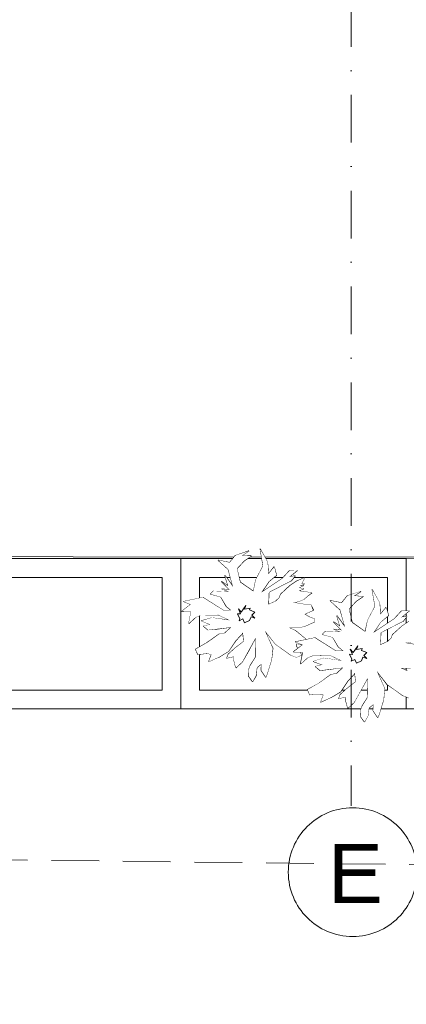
# Model space of a CAD drawing. Header units: centimetres. Extents: x -122 to 72759, y 3298 to 43172.
# Tile 94 of 243: x 36763 to 36866, y 10552 to 10814. Entities that reach past the tile are written whole.
import ezdxf

# ---------------------------------------------------------------- set-up
doc = ezdxf.new("R2010")
doc.units = ezdxf.units.CM
doc.header["$MEASUREMENT"] = 0
doc.linetypes.add('DASH2', pattern=[19.05, 12.7, -6.35])
doc.linetypes.add('DASHDOT', pattern=[25.4, 12.7, -6.35, 0, -6.35])
for name, color, linetype, lineweight in [('0-OSIE', 7, 'DASHDOT', 5), ('0-WIDOSK', 7, 'Continuous', 5), ('_ nowe meble', 7, 'Continuous', 5), ('PRZERYWANA', 7, 'DASH2', 5), ('wymiarowanie', 7, 'Continuous', 5), ('ZZZ_Xref', 7, 'Continuous', 5)]:
    doc.layers.add(name, color=color, linetype=linetype, lineweight=lineweight)
doc.styles.get("Standard").update_dxf_attribs({"font": 'ARIAL.TTF'})

# ---------------------------------------------------------------- blocks, each defined once
blk = doc.blocks.new('G$CA1DC9C89')
at = {"layer": '0-OSIE', "lineweight": 5, "ltscale": 40}
blk.add_circle((2205.18, -27.99), 17.14, dxfattribs=at)
at = {"layer": '_ nowe meble', "lineweight": 5, "ltscale": 0.5}
for points in [[(162.24, 764.75), (77.15, 765.38), (77.15, 495.81), (65.14, 495.81), (65.14, 465.82), (53.15, 465.82), (53.16, 56.24), (4727.78, 55.45)], [(2164.08, 55.45), (1979.45, 55.45)], [(2164.08, 15.45), (1979.45, 15.45)]]:
    blk.add_lwpolyline(points, dxfattribs=at)
at = {"layer": 'PRZERYWANA', "lineweight": 5}
blk.add_lwpolyline([(-389.44, 4.56), (3619.14, -42.34), (5340.22, -63.18)], dxfattribs=at)
at = {"layer": 'wymiarowanie', "lineweight": 5, "ltscale": 0.5}
blk.add_lwpolyline([(2759.45, 55.45), (2759.45, 15.45), (1725.13, 15.45), (1725.13, 3.45), (1437.13, 3.54), (1437.13, -8.46), (957.13, -8.46), (957.13, 3.49), (1.15, 3.49), (1.15, 633.82), (13.15, 633.82), (13.15, 645.82), (25.15, 645.82), (25.14, 705.82), (37.13, 705.82), (36.77, 764.65), (77.15, 765.38), (77.15, 495.81), (65.14, 495.82), (65.14, 465.82), (53.14, 465.82), (53.15, 55.54)], close=True, dxfattribs=at)
at = {"layer": '0-OSIE', "lineweight": 5, "ltscale": 40, "insert": (2186.73, -36.25), "char_height": 15.75, "attachment_point": 7, "rotation": 0}
blk.add_mtext_dynamic_manual_height_columns('\\pxqc;E', width=38.3331, gutter_width=12.5, heights=[17.57], dxfattribs=at)
at = {"lineweight": 5, "ltscale": 0.5}
blk.add_wipeout([(2099.45, 55.45), (2159.45, 55.45), (2159.45, 15.45), (2099.45, 15.45)], dxfattribs=at).dxf.layer = '_ nowe meble'
at = {"layer": '_ nowe meble', "lineweight": 5, "ltscale": 0.5}
for points in [[(2099.45, 55.45), (2099.45, 15.45), (2159.45, 15.45), (2159.45, 55.45)], [(2104.45, 50.45), (2104.45, 20.45), (2154.45, 20.45), (2154.45, 50.45)]]:
    blk.add_lwpolyline(points, close=True, dxfattribs=at)
at = {"lineweight": 5, "ltscale": 0.5}
blk.add_wipeout([(2159.45, 55.45), (2219.45, 55.45), (2219.45, 15.45), (2159.45, 15.45)], dxfattribs=at).dxf.layer = '_ nowe meble'
at = {"layer": '0-WIDOSK', "lineweight": 5}
blk.add_lwpolyline([(2193.52, 32.68), (2192.02, 32.42), (2190.22, 32.82), (2190.19, 32), (2191.58, 29.79), (2190.23, 29.19), (2188.77, 29.75), (2186.36, 31.5), (2184.6, 32.73), (2181.78, 36.32), (2182.53, 34.64), (2183.89, 31.61), (2183.6, 28.64), (2182.45, 24.89), (2182.07, 23.92), (2180.83, 25.79), (2180.9, 27.44), (2179.7, 26.5), (2179.45, 24.36), (2178.55, 22.74), (2177.46, 24.28), (2177.53, 25.93), (2177.9, 26.9), (2179.32, 29.16), (2179.38, 34.44), (2177.59, 31.21), (2175.8, 27.98), (2174.08, 26.4), (2173.51, 28.58), (2173.55, 29.4), (2171.71, 28.98), (2172.08, 29.96), (2173.8, 31.54), (2176.2, 33.42), (2175.97, 35.74), (2174.06, 33.68), (2172.12, 30.79), (2169.57, 29.24), (2166.88, 28.03), (2167.62, 29.98), (2166.31, 30.21), (2163.99, 29.97), (2163.38, 31.32), (2166.6, 33.17), (2169.67, 35.35), (2171.17, 35.62), (2172.89, 37.2), (2169.07, 36.7), (2166.74, 36.47), (2165.46, 37.51), (2167.3, 37.93), (2164.86, 38.86), (2167.71, 39.73), (2172.47, 39.03), (2169.39, 40.49), (2164.59, 40.36), (2163.25, 39.76), (2161.53, 38.18), (2162.15, 41.29), (2159.68, 41.4), (2162.07, 43.28), (2160.12, 44.02), (2165.29, 45.12), (2170.93, 41.58), (2172.91, 41.66), (2171.64, 42.71), (2170.09, 45.25), (2167.31, 46.03), (2168.17, 46.82), (2172.3, 46.64), (2170.35, 47.39), (2172.48, 47.13), (2170.27, 49.37), (2172.03, 48.14), (2171.16, 50.99), (2173.34, 47.92), (2172.06, 52.6), (2169.35, 55.03), (2172.46, 54.4), (2174.03, 56.32), (2177.55, 57.49), (2175.68, 56.25), (2178.16, 56.15), (2176.29, 54.9), (2174.38, 52.84), (2175.22, 49.16), (2178.75, 46.7), (2179.38, 49.81), (2181.35, 53.53), (2180.55, 58.03), (2182.55, 54.47), (2182.74, 51.32), (2184.31, 53.24), (2184.88, 51.07), (2182.83, 49.34), (2180.88, 46.44), (2186.5, 50.17), (2188.4, 52.24), (2190.39, 52.32), (2188.33, 50.59), (2189.83, 50.86), (2188.79, 49.58), (2182.87, 46.52), (2182.73, 43.22), (2184.75, 44.13), (2185.61, 44.92), (2185.98, 45.9), (2188.56, 48.26), (2190.44, 49.51), (2192.46, 50.41), (2191.56, 48.8), (2192.39, 48.76), (2191.04, 48.16), (2192.2, 48.28), (2190.85, 47.67), (2192.17, 47.45), (2190.82, 46.85), (2194.27, 46.37), (2193.07, 45.43), (2192.21, 44.64), (2190.86, 44.03), (2189.36, 43.77), (2191.99, 43.33), (2194.13, 43.07), (2194.73, 41.72), (2194.39, 41.57), (2192.37, 40.67), (2193.5, 39.96), (2194.96, 39.4), (2194.93, 38.57), (2192.23, 37.37), (2190.73, 37.1), (2187.92, 37.05), (2186.31, 37.95), (2189.87, 36.31), (2193.07, 33.69)], close=True, dxfattribs=at)
at = {"layer": '_ nowe meble', "lineweight": 5, "ltscale": 0.5}
for points in [[(2159.45, 55.45), (2159.45, 15.45), (2219.45, 15.45), (2219.45, 55.45)], [(2164.45, 50.45), (2164.45, 20.45), (2214.45, 20.45), (2214.45, 50.45)]]:
    blk.add_lwpolyline(points, close=True, dxfattribs=at)
at = {"lineweight": 5}
blk.add_wipeout([(2172.12, 30.79), (2174.06, 33.68), (2175.97, 35.74), (2176.2, 33.42), (2173.8, 31.54), (2172.08, 29.96), (2171.71, 28.98), (2173.55, 29.4), (2173.51, 28.58), (2174.08, 26.4), (2175.8, 27.98), (2179.38, 34.44), (2179.32, 29.16), (2177.9, 26.9), (2177.54, 25.96), (2177.46, 24.28), (2178.55, 22.74), (2179.45, 24.36), (2179.7, 26.5), (2180.9, 27.44), (2180.83, 25.79), (2182.07, 23.92), (2182.45, 24.89), (2183.6, 28.64), (2183.89, 31.61), (2181.78, 36.32), (2184.6, 32.73), (2188.77, 29.75), (2190.23, 29.19), (2191.58, 29.79), (2190.19, 32), (2190.22, 32.82), (2192.02, 32.42), (2193.52, 32.68), (2193.07, 33.69), (2189.87, 36.31), (2186.31, 37.95), (2187.92, 37.05), (2190.73, 37.1), (2192.23, 37.37), (2194.93, 38.57), (2194.96, 39.4), (2193.5, 39.96), (2192.37, 40.67), (2194.56, 41.65), (2194.13, 43.07), (2191.99, 43.33), (2189.36, 43.77), (2190.86, 44.03), (2192.21, 44.64), (2192.21, 44.64), (2193.07, 45.43), (2194.27, 46.37), (2190.82, 46.85), (2192.17, 47.45), (2190.85, 47.67), (2192.2, 48.28), (2191.04, 48.16), (2192.39, 48.76), (2191.56, 48.8), (2192.46, 50.41), (2190.44, 49.51), (2188.56, 48.26), (2185.98, 45.9), (2185.61, 44.92), (2184.75, 44.13), (2182.73, 43.22), (2182.87, 46.52), (2188.79, 49.58), (2189.83, 50.86), (2188.33, 50.59), (2190.39, 52.32), (2188.4, 52.24), (2186.5, 50.17), (2180.88, 46.44), (2182.83, 49.34), (2184.88, 51.07), (2184.31, 53.24), (2182.74, 51.32), (2182.55, 54.47), (2180.55, 58.03), (2181.35, 53.53), (2179.38, 49.81), (2178.75, 46.7), (2175.22, 49.16), (2174.38, 52.84), (2176.29, 54.9), (2178.16, 56.15), (2175.68, 56.25), (2177.55, 57.49), (2174.03, 56.32), (2172.46, 54.4), (2169.35, 55.03), (2172.06, 52.6), (2173.34, 47.92), (2171.16, 50.99), (2172.03, 48.14), (2170.27, 49.37), (2172.48, 47.13), (2170.35, 47.39), (2172.3, 46.64), (2168.17, 46.82), (2167.31, 46.03), (2170.09, 45.25), (2171.64, 42.71), (2172.91, 41.66), (2170.93, 41.58), (2165.29, 45.12), (2160.12, 44.02), (2162.07, 43.28), (2159.68, 41.4), (2162.15, 41.29), (2161.53, 38.18), (2163.25, 39.76), (2164.59, 40.36), (2169.39, 40.49), (2172.47, 39.03), (2167.71, 39.73), (2164.86, 38.86), (2167.3, 37.93), (2165.46, 37.51), (2166.74, 36.47), (2172.89, 37.2), (2171.17, 35.62), (2169.67, 35.35), (2166.6, 33.17), (2163.38, 31.32), (2163.99, 29.97), (2166.31, 30.21), (2167.62, 29.98), (2166.88, 28.03), (2169.57, 29.24)], dxfattribs=at).dxf.layer = '0-WIDOSK'
at = {"layer": '0-WIDOSK', "lineweight": 5}
for p, q in [((2175.35, 40.73), (2174.75, 42.08)), ((2174.75, 42.08), (2175.54, 41.22)), ((2175.54, 41.22), (2176.77, 42.98)), ((2176.77, 42.98), (2176.4, 42.01)), ((2176.4, 42.01), (2177.9, 42.27)), ((2177.9, 42.27), (2177.71, 41.79)), ((2175.13, 39.42), (2174.53, 40.76)), ((2174.53, 40.76), (2175.35, 40.73)), ((2174.94, 38.93), (2175.13, 39.42)), ((2175.96, 39.38), (2174.94, 38.93)), ((2176.41, 38.37), (2175.96, 39.38)), ((2177.71, 41.79), (2179.17, 41.23)), ((2178.13, 39.95), (2177.76, 38.97)), ((2179.1, 39.58), (2178.13, 39.95)), ((2179.17, 41.23), (2178.31, 40.44)), ((2178.31, 40.44), (2179.1, 39.58)), ((2177.76, 38.97), (2176.41, 38.37))]:
    blk.add_line(p, q, dxfattribs=at)
for points in [[(2220.02, 18.43), (2218.56, 18.99), (2216.15, 20.75), (2214.39, 21.98), (2211.57, 25.57), (2212.32, 23.88), (2213.68, 20.85), (2213.39, 17.89), (2212.24, 14.14), (2211.87, 13.16), (2210.62, 15.03), (2210.69, 16.68), (2209.5, 15.74), (2209.24, 13.6), (2208.34, 11.99), (2207.25, 13.52), (2207.32, 15.17), (2207.7, 16.15), (2209.11, 18.4), (2209.17, 23.69), (2207.38, 20.46), (2205.59, 17.23), (2203.87, 15.65), (2203.3, 17.82), (2203.34, 18.65), (2201.5, 18.23), (2201.88, 19.21), (2203.6, 20.78), (2205.99, 22.67), (2205.76, 24.99), (2203.85, 22.92), (2201.91, 20.03), (2199.37, 18.49), (2196.67, 17.28), (2197.41, 19.23), (2196.1, 19.45), (2193.78, 19.22), (2193.17, 20.57), (2196.39, 22.41), (2199.46, 24.6), (2200.96, 24.86), (2202.68, 26.44), (2198.86, 25.95), (2196.53, 25.71), (2195.26, 26.76), (2197.09, 27.18), (2194.65, 28.11), (2197.5, 28.98), (2202.26, 28.28), (2199.18, 29.73), (2194.39, 29.61), (2193.04, 29), (2191.32, 27.42), (2191.95, 30.54), (2189.47, 30.64), (2191.87, 32.52), (2189.91, 33.27), (2195.08, 34.37), (2200.72, 30.82), (2202.7, 30.9), (2201.43, 31.95), (2199.88, 34.5), (2197.11, 35.28), (2197.97, 36.06), (2202.09, 35.89), (2200.14, 36.63), (2202.28, 36.38), (2200.06, 38.62), (2201.82, 37.39), (2200.95, 40.23), (2203.14, 37.17), (2201.85, 41.85), (2199.14, 44.28), (2202.26, 43.65), (2203.82, 45.57), (2207.35, 46.74), (2205.47, 45.5), (2207.95, 45.39), (2206.08, 44.15), (2204.17, 42.08), (2205.01, 38.41), (2208.54, 35.94), (2209.17, 39.06), (2211.14, 42.78), (2210.34, 47.27), (2212.34, 43.72), (2212.54, 40.57), (2214.11, 42.48), (2214.67, 40.31), (2212.62, 38.58), (2210.68, 35.69), (2216.29, 39.42), (2218.2, 41.48), (2220.18, 41.56), (2218.12, 39.83), (2219.62, 40.1), (2218.58, 38.82), (2212.66, 35.77), (2212.52, 32.47), (2214.54, 33.38), (2215.4, 34.17), (2215.78, 35.14), (2218.36, 37.51), (2220.23, 38.75)], [(2220.66, 33.28), (2219.16, 33.01), (2221.78, 32.57)], [(2220.53, 26.34), (2217.71, 26.3), (2216.1, 27.19), (2219.67, 25.55)]]:
    blk.add_lwpolyline(points, dxfattribs=at)
at = {"lineweight": 5}
blk.add_wipeout([(2201.91, 20.03), (2203.85, 22.92), (2205.76, 24.99), (2205.99, 22.67), (2203.6, 20.78), (2201.88, 19.21), (2201.5, 18.23), (2203.34, 18.65), (2203.3, 17.82), (2203.87, 15.65), (2205.59, 17.23), (2209.17, 23.69), (2209.11, 18.4), (2207.7, 16.15), (2207.34, 15.2), (2207.25, 13.52), (2208.34, 11.99), (2209.24, 13.6), (2209.5, 15.74), (2210.69, 16.68), (2210.62, 15.03), (2211.87, 13.16), (2212.24, 14.14), (2213.39, 17.89), (2213.68, 20.85), (2211.57, 25.57), (2214.39, 21.98), (2218.56, 18.99), (2220.02, 18.43), (2221.37, 19.04), (2219.98, 21.24), (2220.01, 22.07), (2221.81, 21.66), (2223.31, 21.93), (2222.86, 22.94), (2219.67, 25.55), (2216.1, 27.19), (2217.71, 26.3), (2220.53, 26.34), (2222.02, 26.61), (2224.72, 27.82), (2224.75, 28.64), (2223.29, 29.2), (2222.16, 29.91), (2224.35, 30.89), (2223.92, 32.31), (2221.78, 32.57), (2219.16, 33.01), (2220.66, 33.28), (2222, 33.88), (2222, 33.88), (2222.86, 34.67), (2224.06, 35.61), (2220.61, 36.09), (2221.96, 36.7), (2220.64, 36.92), (2221.99, 37.52), (2220.83, 37.4), (2222.18, 38.01), (2221.35, 38.04), (2222.25, 39.66), (2220.23, 38.75), (2218.36, 37.51), (2215.78, 35.14), (2215.4, 34.17), (2214.54, 33.38), (2212.52, 32.47), (2212.66, 35.77), (2218.58, 38.82), (2219.62, 40.1), (2218.12, 39.83), (2220.18, 41.56), (2218.2, 41.48), (2216.29, 39.42), (2210.68, 35.69), (2212.62, 38.58), (2214.67, 40.31), (2214.11, 42.48), (2212.54, 40.57), (2212.34, 43.72), (2210.34, 47.27), (2211.14, 42.78), (2209.17, 39.06), (2208.54, 35.94), (2205.01, 38.41), (2204.17, 42.08), (2206.08, 44.15), (2207.95, 45.39), (2205.47, 45.5), (2207.35, 46.74), (2203.82, 45.57), (2202.26, 43.65), (2199.14, 44.28), (2201.85, 41.85), (2203.14, 37.17), (2200.95, 40.23), (2201.82, 37.39), (2200.06, 38.62), (2202.28, 36.38), (2200.14, 36.63), (2202.09, 35.89), (2197.97, 36.06), (2197.11, 35.28), (2199.88, 34.5), (2201.43, 31.95), (2202.7, 30.9), (2200.72, 30.82), (2195.08, 34.37), (2189.91, 33.27), (2191.87, 32.52), (2189.47, 30.64), (2191.95, 30.54), (2191.32, 27.42), (2193.04, 29), (2194.39, 29.61), (2199.18, 29.73), (2202.26, 28.28), (2197.5, 28.98), (2194.65, 28.11), (2197.09, 27.18), (2195.26, 26.76), (2196.53, 25.71), (2202.68, 26.44), (2200.96, 24.86), (2199.46, 24.6), (2196.39, 22.41), (2193.17, 20.57), (2193.78, 19.22), (2196.1, 19.45), (2197.41, 19.23), (2196.67, 17.28), (2199.37, 18.49)], dxfattribs=at).dxf.layer = '0-WIDOSK'
at = {"layer": '0-OSIE', "lineweight": 5}
blk.add_lwpolyline([(2204.79, 892.87), (2204.79, -10.39)], dxfattribs=at)
at = {"layer": '0-WIDOSK', "lineweight": 5}
for p, q in [((2205.33, 30.46), (2206.56, 32.23)), ((2206.56, 32.23), (2206.19, 31.25)), ((2206.19, 31.25), (2207.69, 31.52)), ((2207.69, 31.52), (2207.5, 31.03)), ((2204.92, 28.66), (2204.32, 30.01)), ((2204.32, 30.01), (2205.14, 29.97)), ((2205.14, 29.97), (2204.54, 31.32)), ((2204.54, 31.32), (2205.33, 30.46)), ((2207.5, 31.03), (2208.97, 30.47)), ((2207.92, 29.2), (2207.55, 28.22)), ((2208.9, 28.82), (2207.92, 29.2)), ((2208.97, 30.47), (2208.11, 29.68)), ((2208.11, 29.68), (2208.9, 28.82)), ((2204.74, 28.17), (2204.92, 28.66)), ((2205.75, 28.63), (2204.74, 28.17)), ((2206.2, 27.62), (2205.75, 28.63)), ((2207.55, 28.22), (2206.2, 27.62))]:
    blk.add_line(p, q, dxfattribs=at)

msp = doc.modelspace()

# ---------------------------------------------------------------- block references
at = {"layer": 'ZZZ_Xref'}
msp.add_blockref('G$CA1DC9C89', (34646.15529, 10615.38849), dxfattribs=at)

doc.saveas('drawing.dxf')
